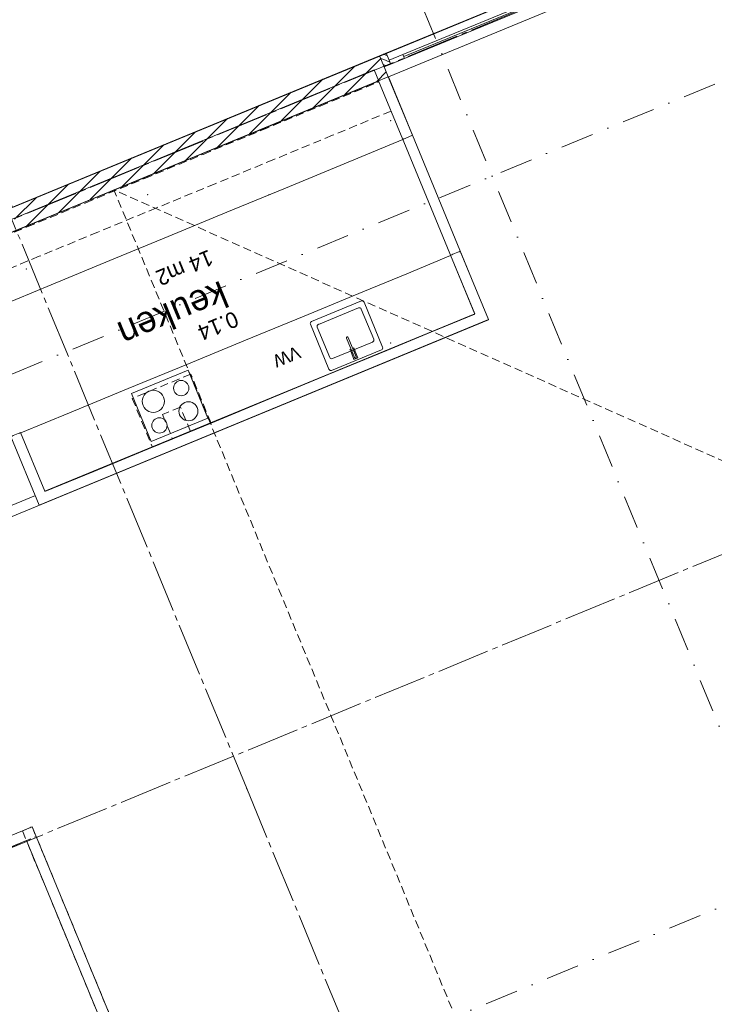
# Model space of a CAD drawing. Header units: millimetres. Extents: x -76965 to 1081933, y -21129 to 30747.
# Tile 47 of 114: x -43709 to -37138, y -3454 to 5861. Entities that reach past the tile are written whole.
import ezdxf
from ezdxf.enums import TextEntityAlignment as Align

# ---------------------------------------------------------------- set-up
doc = ezdxf.new("R2010")
doc.units = ezdxf.units.MM
doc.header["$MEASUREMENT"] = 0
for name, pattern in [('B0204', [650, 500, -50, 50, -50]), ('B0302', [625.500011, 313.000011, -156.25, 0, -156.25]), ('B0701', [117.059997, 77.999997, -39.06]), ('Wipeout_Contour', [1000, 0, -1000])]:
    doc.linetypes.add(name, pattern=pattern)
for name, color, linetype in [('007 Stramien', 7, 'Continuous'), ('022 Binnenwanden', 7, 'Continuous'), ('022 Binnenwanden Afdek-arcering', 7, 'Continuous'), ('022 Binnenwanden Deuren', 7, 'Continuous'), ('028 Hoofddraagconstructie wanden', 7, 'Continuous'), ('028 Hoofddraagconstructie wanden 2D arcering', 7, 'Continuous'), ('028 Hoofddraagconstructie wanden Deuren', 7, 'Continuous'), ('028 Hoofddraagconstructie wanden Doorsnede-arcering', 7, 'Continuous'), ('033 Vloeropeningen 2D', 7, 'Continuous'), ('102 Teksten ruimten _ Zones', 7, 'Continuous'), ('102 Teksten ruimten _ Zones Zone omranding', 7, 'Continuous'), ('102 Teksten ruimten _ Zones Zone tekst', 7, 'Continuous'), ('121 Drsn-en gevelaanduidingen', 7, 'Continuous'), ('160 Presentatie_Aankleding 2D', 7, 'Continuous'), ('New_079 Vaste inrichting', 7, 'Continuous'), ('New_079 Vaste inrichting 2D arcering', 7, 'Continuous')]:
    doc.layers.add(name, color=color, linetype=linetype)
doc.styles.add('GENERATED_STYLE_1', font='txt')
doc.dimstyles.new('GENERATED_STYLE__1', dxfattribs={"dimtxt": 300, "dimasz": 71.25, "dimexe": 0.18, "dimexo": 0, "dimgap": 0.09, "dimtad": 1, "dimdec": 0, "dimzin": 0, "dimdsep": 46, "dimtxsty": 'GENERATED_STYLE_1', "dimblk": 'ARROWHEAD_6', "dimblk1": 'ARROWHEAD_6', "dimblk2": 'ARROWHEAD_6', "dimcen": 0.09, "dimclrd": 1, "dimclre": 1, "dimclrt": 2, "dimadec": 1, "dimazin": 0, "dimtfac": 1, "dimtdec": 4, "dimtmove": 0, "dimatfit": 3, "dimfxl": 1, "dimtolj": 1, "dimtzin": 0, "dimarcsym": 0})
pattern_1 = [(45, (0, 0), (-31.8198, 31.8198), [])]

# ---------------------------------------------------------------- blocks, each defined once
blk = doc.blocks.new('*D71')
at = {"layer": '160 Presentatie_Aankleding 2D', "color": 1, "linetype": 'Continuous', "lineweight": 0}
for p, q in [((-14279.8, 1067.3), (-21876.4, -2067.6)), ((-21903.2, -2002.6), (-21849.5, -2132.6)), ((-21896.7, -2116.5), (-21856, -2018.6)), ((-21876.4, -2067.6), (-30840.1, -5766.6)), ((-30840.1, -5766.6), (-38466.3, -8913.6)), ((-30867, -5701.6), (-30813.3, -5831.5)), ((-30860.5, -5815.5), (-30819.8, -5717.6))]:
    blk.add_line(p, q, dxfattribs=at)
at = {"layer": '160 Presentatie_Aankleding 2D', "color": 2, "lineweight": 0, "insert": (-25861.2, -3776.9), "char_height": 300, "attachment_point": 7, "rotation": 202.42397, "style": 'GENERATED_STYLE_1'}
blk.add_mtext('\\A1;{\\fArial|b0|i0|c0|p38;9.697}', dxfattribs=at)
blk = doc.blocks.new('ARROWHEAD_6')
at = {"color": 0, "linetype": 'Continuous', "lineweight": 0}
for p, q in [((0, 0), (-1, 0)), ((-0.5, -0.5), (0.5, 0.5))]:
    blk.add_line(p, q, dxfattribs=at)
blk = doc.blocks.new('*D80')
at = {"layer": '160 Presentatie_Aankleding 2D', "color": 1, "linetype": 'Continuous', "lineweight": 0}
for p, q in [((-74820.5, 712.4), (-74690.5, 766)), ((-74706.5, 718.8), (-74804.5, 759.6)), ((-74776.9, 791.2), (-74755.5, 739.2)), ((-74755.5, 739.2), (-74007.8, -1072.6)), ((-74072.8, -1099.4), (-73942.8, -1045.8)), ((-73958.9, -1093), (-74056.8, -1052.2)), ((-74007.8, -1072.6), (-71387.2, -7423.1))]:
    blk.add_line(p, q, dxfattribs=at)
at = {"layer": '160 Presentatie_Aankleding 2D', "color": 2, "lineweight": 0, "insert": (-74521.9, 330.3), "char_height": 300, "attachment_point": 7, "rotation": 292.42397, "style": 'GENERATED_STYLE_1'}
blk.add_mtext('\\A1;{\\fArial|b0|i0|c0|p38;1.960}', dxfattribs=at)
blk = doc.blocks.new('*D81')
at = {"layer": '160 Presentatie_Aankleding 2D', "color": 1, "linetype": 'Continuous', "lineweight": 0}
for p, q in [((-73958.9, -1093), (-74056.8, -1052.2)), ((-74007.8, -1072.6), (-71387.2, -7423.1)), ((-71452.2, -7450), (-71322.2, -7396.3)), ((-71338.3, -7443.5), (-71436.2, -7402.8))]:
    blk.add_line(p, q, dxfattribs=at)
at = {"layer": '160 Presentatie_Aankleding 2D', "color": 2, "lineweight": 0, "insert": (-72837.7, -3750.9), "char_height": 300, "attachment_point": 7, "rotation": 292.42397, "style": 'GENERATED_STYLE_1'}
blk.add_mtext('\\A1;{\\fArial|b0|i0|c0|p38;6.870}', dxfattribs=at)
blk = doc.blocks.new('*D82')
at = {"layer": '160 Presentatie_Aankleding 2D', "color": 1, "linetype": 'Continuous', "lineweight": 0}
for p, q in [((-71452.2, -7450), (-71322.2, -7396.3)), ((-71338.3, -7443.5), (-71436.2, -7402.8)), ((-71387.2, -7423.1), (-69293, -12498)), ((-69244.1, -12518.4), (-69342, -12477.7))]:
    blk.add_line(p, q, dxfattribs=at)
at = {"layer": '160 Presentatie_Aankleding 2D', "color": 2, "lineweight": 0, "insert": (-70480.3, -9463.6), "char_height": 300, "attachment_point": 7, "rotation": 292.42397, "style": 'GENERATED_STYLE_1'}
blk.add_mtext('\\A1;{\\fArial|b0|i0|c0|p38;5.490}', dxfattribs=at)
blk = doc.blocks.new('*D83')
at = {"layer": '160 Presentatie_Aankleding 2D', "color": 1, "linetype": 'Continuous', "lineweight": 0}
for p, q in [((-69358, -12524.8), (-69228, -12471.2)), ((-69244.1, -12518.4), (-69342, -12477.7)), ((-69293, -12498), (-66596, -19033.6)), ((-66661, -19060.4), (-66531, -19006.8)), ((-66645, -19013.3), (-66547.1, -19054)), ((-66596, -19033.6), (-66574.6, -19085.6))]:
    blk.add_line(p, q, dxfattribs=at)
at = {"layer": '160 Presentatie_Aankleding 2D', "color": 2, "lineweight": 0, "insert": (-68084.7, -15268.8), "char_height": 300, "attachment_point": 7, "rotation": 292.42397, "style": 'GENERATED_STYLE_1'}
blk.add_mtext('\\A1;{\\fArial|b0|i0|c0|p38;7.070}', dxfattribs=at)
blk = doc.blocks.new('*D97')
at = {"layer": '160 Presentatie_Aankleding 2D', "color": 1, "linetype": 'Continuous', "lineweight": 0}
for p, q in [((-11352.2, 29353.1), (-40388.1, 17371.1)), ((-11379, 29418.1), (-11325.4, 29288.1)), ((-11372.6, 29304.1), (-11331.9, 29402)), ((-11300.2, 29374.5), (-11352.2, 29353.1)), ((-40408.5, 17322.1), (-40367.8, 17420.1)), ((-40388.1, 17371.1), (-74279.8, 3385.4))]:
    blk.add_line(p, q, dxfattribs=at)
at = {"layer": '160 Presentatie_Aankleding 2D', "color": 2, "lineweight": 0, "insert": (-25281.9, 23539.9), "char_height": 300, "attachment_point": 7, "rotation": 202.42397, "style": 'GENERATED_STYLE_1'}
blk.add_mtext('\\A1;{\\fArial|b0|i0|c0|p38;31.411}', dxfattribs=at)
blk = doc.blocks.new('*D98')
at = {"layer": '160 Presentatie_Aankleding 2D', "color": 1, "linetype": 'Continuous', "lineweight": 0}
for p, q in [((-11352.2, 29353.1), (-40388.1, 17371.1)), ((-40414.9, 17436.1), (-40361.3, 17306.1)), ((-40408.5, 17322.1), (-40367.8, 17420.1)), ((-40388.1, 17371.1), (-74279.8, 3385.4)), ((-74306.7, 3450.4), (-74253, 3320.4)), ((-74279.8, 3385.4), (-74331.8, 3363.9)), ((-74259.5, 3434.3), (-74300.2, 3336.4))]:
    blk.add_line(p, q, dxfattribs=at)
at = {"layer": '160 Presentatie_Aankleding 2D', "color": 2, "lineweight": 0, "insert": (-56731.7, 10561.8), "char_height": 300, "attachment_point": 7, "rotation": 202.42397, "style": 'GENERATED_STYLE_1'}
blk.add_mtext('\\A1;{\\fArial|b0|i0|c0|p38;36.664}', dxfattribs=at)
blk = doc.blocks.new('Cutting Plane_1_1', base_point=(-72305.7, -9263.1))
at = {"layer": '121 Drsn-en gevelaanduidingen', "color": 9, "linetype": 'B0302', "lineweight": 0}
blk.add_line((-72120.8, -9186.8), (-4016.7, 18917.1), dxfattribs=at)
blk = doc.blocks.new('Cutting Plane_3_1', base_point=(-44267.3, 16565.8))
at = {"layer": '121 Drsn-en gevelaanduidingen', "color": 9, "linetype": 'B0302', "lineweight": 0}
blk.add_line((-44191, 16381), (-33895.5, -8568.2), dxfattribs=at)
blk = doc.blocks.new('Cutting Plane_4_1', base_point=(-69552.7, -15934.5))
at = {"layer": '121 Drsn-en gevelaanduidingen', "color": 9, "linetype": 'B0302', "lineweight": 0}
blk.add_line((-69367.8, -15858.2), (-12464.1, 7623.7), dxfattribs=at)
blk = doc.blocks.new('keuken_0.14_27_1', base_point=(-42267, 3120.6))
at = {"layer": '102 Teksten ruimten _ Zones Zone tekst', "color": 2, "lineweight": 0, "style": 'GENERATED_STYLE_1'}
for tag, height, p in [('ROOM_AREA', 150, (-41862.7, 3550.7)), ('ROOM_NAME', 250, (-41712.9, 3164.7)), ('ROOM_NUMBER', 150, (-41623, 2969.6))]:
    blk.add_attdef(tag, text='', height=height, rotation=202.42397, dxfattribs=at).set_placement(p, align=Align.TOP_LEFT)
blk = doc.blocks.new('Simple Door Opening')
at = {"layer": '022 Binnenwanden Deuren', "color": 1, "linetype": 'Continuous', "lineweight": 0}
for p, q in [((-3482, 87.5), (-3482, 100)), ((3482, 87.5), (3482, 100)), ((-3482, 75), (-3482, 87.5)), ((-3482, 25), (-3482, 75)), ((-3482, 12.5), (-3482, 25)), ((-3482, 0), (-3482, 12.5)), ((3482, 75), (3482, 87.5)), ((3482, 25), (3482, 75)), ((3482, 12.5), (3482, 25)), ((3482, 0), (3482, 12.5))]:
    blk.add_line(p, q, dxfattribs=at)
at = {"layer": '022 Binnenwanden Deuren', "color": 1, "linetype": 'B0701', "lineweight": 0}
for p, q in [((-3482, 100), (3482, 100)), ((-3482, 0), (3482, 0))]:
    blk.add_line(p, q, dxfattribs=at)
blk = doc.blocks.new('Wall_36_1', base_point=(-41026.8, -8250.7))
at = {"layer": '022 Binnenwanden', "color": 1, "linetype": 'Continuous', "lineweight": 0, "flags": 128}
blk.add_lwpolyline([(-41026.8, -8250.7), (-40934.4, -8212.6)], dxfattribs=at)
at = {"layer": '022 Binnenwanden Deuren', "color": 1, "linetype": 'Continuous', "lineweight": 0, "zscale": 1000, "rotation": 292.4239737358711}
blk.add_blockref('Simple Door Opening', (-42355, -5032), dxfattribs=at)
blk = doc.blocks.new('Dsa bu h 17_3')
at = {"layer": '028 Hoofddraagconstructie wanden 2D arcering', "linetype": 'Continuous', "lineweight": 0, "true_color": 0x000000}
h = blk.add_hatch(dxfattribs=at)
h.set_pattern_fill('310_Naaldhout__01__0001', color=18, style=0, pattern_type=2)
h.set_pattern_definition(pattern_1)
h.paths.add_polyline_path([(-1800, 0), (-1800, -114), (-1766.5, -114), (-1766.5, 0)])
h = blk.add_hatch(dxfattribs=at)
h.set_pattern_fill('310_Naaldhout__01__0001', color=18, style=0, pattern_type=2)
h.set_pattern_definition(pattern_1)
h.paths.add_polyline_path([(-1766.5, 0), (-1766.5, -114), (-1750, -114), (-1750, 0)])
h = blk.add_hatch(dxfattribs=at)
h.set_pattern_fill('310_Naaldhout__01__0001', color=18, style=0, pattern_type=2)
h.set_pattern_definition(pattern_1)
h.paths.add_polyline_path([(-1733, 0), (-1750, 0), (-1750, -114), (-1733, -114)])
h = blk.add_hatch(dxfattribs=at)
h.set_pattern_fill('310_Naaldhout__01__0001', color=18, style=0, pattern_type=2)
h.set_pattern_definition(pattern_1)
h.paths.add_polyline_path([(1733, 0), (1733, -114), (1750, -114), (1750, 0)])
h = blk.add_hatch(dxfattribs=at)
h.set_pattern_fill('310_Naaldhout__01__0001', color=18, style=0, pattern_type=2)
h.set_pattern_definition(pattern_1)
h.paths.add_polyline_path([(1750, 0), (1750, -114), (1766.5, -114), (1766.5, 0)])
h = blk.add_hatch(dxfattribs=at)
h.set_pattern_fill('310_Naaldhout__01__0001', color=18, style=0, pattern_type=2)
h.set_pattern_definition(pattern_1)
h.paths.add_polyline_path([(1800, 0), (1766.5, 0), (1766.5, -114), (1800, -114)])
at = {"layer": '028 Hoofddraagconstructie wanden Deuren', "color": 1, "linetype": 'Continuous', "lineweight": 0}
for p, q in [((-1800, 0), (1800, 0)), ((-1800, 0), (-1800, -114)), ((-1800, -114), (-1800, 0)), ((-1733, 0), (-1733, -114)), ((-1733, 0), (-1733, -40)), ((-1593, 0), (-1733, 0)), ((-1593, -40), (-1593, 0)), ((-1593, 0), (-1593, -40)), ((-65, 0), (-1593, 0)), ((75, 0), (-65, 0)), ((-65, 0), (-65, -40)), ((-65, -40), (-65, 0)), ((75, -40), (75, 0)), ((1733, 0), (1733, -114)), ((1800, -114), (1800, 0)), ((1800, -114), (1800, 0)), ((-1733, -40), (-1593, -40)), ((-1593, -20), (-65, -20)), ((-1593, -40), (-65, -40)), ((-75, -40), (-75, -80)), ((65, -40), (-75, -40)), ((-75, -80), (65, -80)), ((-65, -40), (75, -40)), ((65, -80), (65, -40)), ((65, -40), (65, -80)), ((1593, -40), (65, -40)), ((65, -60), (1593, -60)), ((65, -80), (1593, -80)), ((1733, -40), (1593, -40)), ((1593, -40), (1593, -80)), ((1593, -80), (1593, -40)), ((1593, -80), (1733, -80)), ((1733, -80), (1733, -40)), ((-1800, -114), (1800, -114))]:
    blk.add_line(p, q, dxfattribs=at)
at = {"layer": '028 Hoofddraagconstructie wanden Deuren', "color": 9, "linetype": 'Continuous', "lineweight": 0}
for p, q in [((829, -180), (829, -60)), ((629, -180), (679, -130)), ((829, -180), (629, -180)), ((629, -180), (679, -230))]:
    blk.add_line(p, q, dxfattribs=at)
blk = doc.blocks.new('Wall_39_1', base_point=(-69890.7, -6689.8))
at = {"layer": '028 Hoofddraagconstructie wanden Doorsnede-arcering', "linetype": 'Continuous', "lineweight": 0, "true_color": 0x000000}
h = blk.add_hatch(dxfattribs=at)
h.set_pattern_fill('130_Kalkzandsteen_0001', color=18, style=0, pattern_type=2)
h.set_pattern_definition([(45, (0, 0), (-88.38835, 88.38835), [])])
h.paths.add_polyline_path([(-40303.8, 5519.5), (-43799.9, 4076.8), (-43718.3, 3879), (-40222.2, 5321.7), (-40260.3, 5414.1)])
at = {"layer": '028 Hoofddraagconstructie wanden', "color": 1, "linetype": 'Continuous', "lineweight": 0}
for p, q in [((-40303.8, 5519.5), (-40260.3, 5414.1)), ((-40260.3, 5414.1), (-40222.2, 5321.7))]:
    blk.add_line(p, q, dxfattribs=at)
at = {"layer": '028 Hoofddraagconstructie wanden', "color": 1, "linetype": 'Continuous', "lineweight": 0, "flags": 128}
for points in [[(-40303.8, 5519.5), (-43799.9, 4076.8)], [(-48941, 1723.7), (-40222.2, 5321.7)]]:
    blk.add_lwpolyline(points, dxfattribs=at)
at = {"layer": '028 Hoofddraagconstructie wanden Deuren', "color": 1, "linetype": 'Continuous', "lineweight": 0, "xscale": -1, "zscale": 1000, "rotation": 202.4239733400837}
blk.add_blockref('Dsa bu h 17_3', (-38596.4, 6100.7), dxfattribs=at)
blk = doc.blocks.new('Simple Door Opening_3')
at = {"layer": '022 Binnenwanden Deuren', "color": 1, "linetype": 'B0701', "lineweight": 0}
for p, q in [((-6329.5, 100), (6329.5, 100)), ((-6329.5, 0), (6329.5, 0))]:
    blk.add_line(p, q, dxfattribs=at)
at = {"layer": '022 Binnenwanden Deuren', "color": 1, "linetype": 'Continuous', "lineweight": 0}
for p, q in [((6329.5, 87.5), (6329.5, 100)), ((6329.5, 75), (6329.5, 87.5)), ((6329.5, 25), (6329.5, 75)), ((6329.5, 12.5), (6329.5, 25)), ((6329.5, 0), (6329.5, 12.5))]:
    blk.add_line(p, q, dxfattribs=at)
blk = doc.blocks.new('Wall_49_1', base_point=(-43683.3, -1813.3))
at = {"layer": '022 Binnenwanden Deuren', "color": 1, "linetype": 'Continuous', "lineweight": 0, "xscale": -0.9999999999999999, "zscale": 1000, "rotation": 202.4239735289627}
blk.add_blockref('Simple Door Opening_3', (-49441.7, -4189.6), dxfattribs=at)
blk = doc.blocks.new('Wall_63_1', base_point=(-43471.8, 1399.5))
at = {"color": 254, "linetype": 'Wipeout_Contour', "lineweight": 0, "ltscale": 165879.772798}
blk.add_wipeout([(-43526.1, 1268.9), (-39273.9, 3023.6), (-39290.2, 3030.4), (-43519.3, 1285.3)], dxfattribs=at).dxf.layer = '022 Binnenwanden Afdek-arcering'
at = {"color": 254, "linetype": 'Wipeout_Contour', "lineweight": 0, "ltscale": 165900.762413}
blk.add_wipeout([(-43519.3, 1285.3), (-39290.2, 3030.4), (-39306.5, 3037.2), (-43512.5, 1301.6)], dxfattribs=at).dxf.layer = '022 Binnenwanden Afdek-arcering'
at = {"color": 254, "linetype": 'Wipeout_Contour', "lineweight": 0, "ltscale": 166026.995782}
blk.add_wipeout([(-39404.5, 3077.9), (-43471.8, 1399.5), (-43478.5, 1383.2), (-39388.1, 3071.2)], dxfattribs=at).dxf.layer = '022 Binnenwanden Afdek-arcering'
at = {"color": 254, "linetype": 'Wipeout_Contour', "lineweight": 0, "ltscale": 166005.92167}
blk.add_wipeout([(-39388.1, 3071.2), (-43478.5, 1383.2), (-43485.3, 1366.9), (-39371.8, 3064.4)], dxfattribs=at).dxf.layer = '022 Binnenwanden Afdek-arcering'
at = {"color": 254, "linetype": 'Wipeout_Contour', "lineweight": 0, "ltscale": 165953.318732}
blk.add_wipeout([(-43512.5, 1301.6), (-39306.5, 3037.2), (-39371.8, 3064.4), (-43485.3, 1366.9)], dxfattribs=at).dxf.layer = '022 Binnenwanden Afdek-arcering'
at = {"layer": '022 Binnenwanden', "color": 1, "linetype": 'Continuous', "lineweight": 0, "flags": 128}
for points in [[(-39404.5, 3077.9), (-43471.8, 1399.5)], [(-43526.1, 1268.9), (-39273.9, 3023.6)]]:
    blk.add_lwpolyline(points, dxfattribs=at)
blk = doc.blocks.new('Wall_64_1', base_point=(-43471.8, 1399.5))
at = {"color": 254, "linetype": 'Wipeout_Contour', "lineweight": 0, "ltscale": 174741.402971}
blk.add_wipeout([(-43793.1, 1916), (-43526.1, 1268.9), (-43519.3, 1285.3), (-43781.5, 1920.8)], dxfattribs=at).dxf.layer = '022 Binnenwanden Afdek-arcering'
at = {"color": 254, "linetype": 'Wipeout_Contour', "lineweight": 0, "ltscale": 174706.130231}
blk.add_wipeout([(-43781.5, 1920.8), (-43519.3, 1285.3), (-43512.5, 1301.6), (-43770, 1925.6)], dxfattribs=at).dxf.layer = '022 Binnenwanden Afdek-arcering'
at = {"color": 254, "linetype": 'Wipeout_Contour', "lineweight": 0, "ltscale": 174494.78412}
blk.add_wipeout([(-43471.8, 1399.5), (-43700.6, 1954.2), (-43712.2, 1949.4), (-43478.5, 1383.2)], dxfattribs=at).dxf.layer = '022 Binnenwanden Afdek-arcering'
at = {"color": 254, "linetype": 'Wipeout_Contour', "lineweight": 0, "ltscale": 174529.973873}
blk.add_wipeout([(-43478.5, 1383.2), (-43712.2, 1949.4), (-43723.7, 1944.6), (-43485.3, 1366.9)], dxfattribs=at).dxf.layer = '022 Binnenwanden Afdek-arcering'
at = {"color": 254, "linetype": 'Wipeout_Contour', "lineweight": 0, "ltscale": 174618.085234}
blk.add_wipeout([(-43770, 1925.6), (-43512.5, 1301.6), (-43485.3, 1366.9), (-43723.7, 1944.6)], dxfattribs=at).dxf.layer = '022 Binnenwanden Afdek-arcering'
at = {"layer": '022 Binnenwanden', "color": 1, "linetype": 'Continuous', "lineweight": 0, "flags": 128}
for points in [[(-43793.1, 1916), (-43781.5, 1920.8)], [(-43793.1, 1916), (-43526.1, 1268.9)], [(-43781.5, 1920.8), (-43770, 1925.6)], [(-43770, 1925.6), (-43723.7, 1944.6)], [(-43723.7, 1944.6), (-43712.2, 1949.4)], [(-43712.2, 1949.4), (-43700.6, 1954.2)], [(-43471.8, 1399.5), (-43700.6, 1954.2)]]:
    blk.add_lwpolyline(points, dxfattribs=at)
blk = doc.blocks.new('Wall_65_1', base_point=(-39404.5, 3077.9))
at = {"color": 254, "linetype": 'Wipeout_Contour', "lineweight": 0, "ltscale": 158229.859995}
blk.add_wipeout([(-39273.9, 3023.6), (-39540.9, 3670.7), (-39552.4, 3665.9), (-39290.2, 3030.4)], dxfattribs=at).dxf.layer = '022 Binnenwanden Afdek-arcering'
at = {"color": 254, "linetype": 'Wipeout_Contour', "lineweight": 0, "ltscale": 158285.583833}
blk.add_wipeout([(-39290.2, 3030.4), (-39552.4, 3665.9), (-39564, 3661.2), (-39306.5, 3037.2)], dxfattribs=at).dxf.layer = '022 Binnenwanden Afdek-arcering'
at = {"color": 254, "linetype": 'Wipeout_Contour', "lineweight": 0, "ltscale": 158619.99458}
blk.add_wipeout([(-39633.3, 3632.6), (-39404.5, 3077.9), (-39388.1, 3071.2), (-39621.8, 3637.3)], dxfattribs=at).dxf.layer = '022 Binnenwanden Afdek-arcering'
at = {"color": 254, "linetype": 'Wipeout_Contour', "lineweight": 0, "ltscale": 158564.251413}
blk.add_wipeout([(-39621.8, 3637.3), (-39388.1, 3071.2), (-39371.8, 3064.4), (-39610.2, 3642.1)], dxfattribs=at).dxf.layer = '022 Binnenwanden Afdek-arcering'
at = {"color": 254, "linetype": 'Wipeout_Contour', "lineweight": 0, "ltscale": 158424.870219}
blk.add_wipeout([(-39306.5, 3037.2), (-39564, 3661.2), (-39610.2, 3642.1), (-39371.8, 3064.4)], dxfattribs=at).dxf.layer = '022 Binnenwanden Afdek-arcering'
at = {"layer": '022 Binnenwanden', "color": 1, "linetype": 'Continuous', "lineweight": 0, "flags": 128}
for points in [[(-39621.8, 3637.3), (-39633.3, 3632.6)], [(-39610.2, 3642.1), (-39621.8, 3637.3)], [(-39564, 3661.2), (-39610.2, 3642.1)], [(-39552.4, 3665.9), (-39564, 3661.2)], [(-39540.9, 3670.7), (-39552.4, 3665.9)], [(-39273.9, 3023.6), (-39540.9, 3670.7)], [(-39633.3, 3632.6), (-39404.5, 3077.9)]]:
    blk.add_lwpolyline(points, dxfattribs=at)
blk = doc.blocks.new('Wall_66_1', base_point=(-40085.7, 4728.9))
at = {"color": 254, "linetype": 'Wipeout_Contour', "lineweight": 0, "ltscale": 161719.946916}
blk.add_wipeout([(-39993.3, 4767), (-40222.2, 5321.7), (-40233.7, 5316.9), (-40004.9, 4762.3)], dxfattribs=at).dxf.layer = '022 Binnenwanden Afdek-arcering'
at = {"color": 254, "linetype": 'Wipeout_Contour', "lineweight": 0, "ltscale": 161763.428369}
blk.add_wipeout([(-40004.9, 4762.3), (-40233.7, 5316.9), (-40245.3, 5312.1), (-40016.4, 4757.5)], dxfattribs=at).dxf.layer = '022 Binnenwanden Afdek-arcering'
at = {"color": 254, "linetype": 'Wipeout_Contour', "lineweight": 0, "ltscale": 162024.396061}
blk.add_wipeout([(-40314.6, 5283.5), (-40085.7, 4728.9), (-40074.2, 4733.7), (-40303.1, 5288.3)], dxfattribs=at).dxf.layer = '022 Binnenwanden Afdek-arcering'
at = {"color": 254, "linetype": 'Wipeout_Contour', "lineweight": 0, "ltscale": 161980.89206}
blk.add_wipeout([(-40303.1, 5288.3), (-40074.2, 4733.7), (-40062.6, 4738.4), (-40291.5, 5293.1)], dxfattribs=at).dxf.layer = '022 Binnenwanden Afdek-arcering'
at = {"color": 254, "linetype": 'Wipeout_Contour', "lineweight": 0, "ltscale": 161872.155871}
blk.add_wipeout([(-40016.4, 4757.5), (-40245.3, 5312.1), (-40291.5, 5293.1), (-40062.6, 4738.4)], dxfattribs=at).dxf.layer = '022 Binnenwanden Afdek-arcering'
at = {"layer": '022 Binnenwanden', "color": 1, "linetype": 'Continuous', "lineweight": 0, "flags": 128}
for points in [[(-40245.3, 5312.1), (-40291.5, 5293.1)], [(-40233.7, 5316.9), (-40245.3, 5312.1)], [(-40222.2, 5321.7), (-40233.7, 5316.9)], [(-39993.3, 4767), (-40222.2, 5321.7)], [(-40303.1, 5288.3), (-40314.6, 5283.5)], [(-40314.6, 5283.5), (-40085.7, 4728.9)], [(-40291.5, 5293.1), (-40303.1, 5288.3)], [(-40016.4, 4757.5), (-40062.6, 4738.4)], [(-40004.9, 4762.3), (-40016.4, 4757.5)], [(-39993.3, 4767), (-40004.9, 4762.3)], [(-40074.2, 4733.7), (-40085.7, 4728.9)], [(-40062.6, 4738.4), (-40074.2, 4733.7)]]:
    blk.add_lwpolyline(points, dxfattribs=at)
blk = doc.blocks.new('Kast basis 1D 17[10]_1', base_point=(-42857.7, 3581.6))
at = {"layer": 'New_079 Vaste inrichting', "color": 1, "linetype": 'Continuous', "lineweight": 0}
for p, q in [((-43086.6, 4136.2), (-43641.2, 3907.3)), ((-42857.7, 3581.6), (-43412.3, 3352.7))]:
    blk.add_line(p, q, dxfattribs=at)
blk = doc.blocks.new('*X1363')
at = {"layer": 'New_079 Vaste inrichting 2D arcering', "color": 9, "linetype": 'Continuous', "lineweight": 0}
blk.add_point((-43646.8, 3503.5), dxfattribs=at)
blk.add_point((-43646.8, 3503.5), dxfattribs=at)
blk = doc.blocks.new('Kast basis 1D 17[11]_1', base_point=(-43412.3, 3352.7))
at = {"layer": 'New_079 Vaste inrichting', "color": 1, "linetype": 'Continuous', "lineweight": 0}
for p, q in [((-43641.2, 3907.3), (-44195.8, 3678.4)), ((-43412.3, 3352.7), (-43966.9, 3123.8))]:
    blk.add_line(p, q, dxfattribs=at)
at = {"layer": 'New_079 Vaste inrichting', "color": 250, "linetype": 'Continuous', "lineweight": 0, "true_color": 0x1f1f1f}
blk.add_blockref('*X1363', (0, 0), dxfattribs=at)
blk = doc.blocks.new('Afzuigkap 17[14]_1', base_point=(-42089.8, 2507.2))
at = {"layer": 'New_079 Vaste inrichting', "color": 1, "linetype": 'B0701', "lineweight": 0}
for p, q in [((-42089.8, 2507.2), (-42644.4, 2278.4)), ((-41899.1, 2045), (-42089.8, 2507.2)), ((-42644.4, 2278.4), (-42453.7, 1816.2)), ((-42188.6, 2196), (-42358, 2126.1)), ((-42093.2, 1964.9), (-42188.6, 2196)), ((-42358, 2126.1), (-42262.7, 1895)), ((-42453.7, 1816.2), (-41899.1, 2045)), ((-42262.7, 1895), (-42093.2, 1964.9))]:
    blk.add_line(p, q, dxfattribs=at)
blk = doc.blocks.new('Kast basis fornuis 17[15]_1', base_point=(-42682.6, 2370.8))
at = {"layer": 'New_079 Vaste inrichting', "color": 1, "linetype": 'Continuous', "lineweight": 0}
for p, q in [((-42682.6, 2370.8), (-42128, 2599.7)), ((-42652.4, 2323.8), (-42116.2, 2545)), ((-42116.2, 2545), (-41929.3, 2092.1)), ((-42465.5, 1870.8), (-42652.4, 2323.8)), ((-41929.3, 2092.1), (-42465.5, 1870.8)), ((-42453.7, 1816.2), (-41899.1, 2045))]:
    blk.add_line(p, q, dxfattribs=at)
for centre, radius in [((-42181, 2375.2), 72.5), ((-42445.1, 2250.3), 105), ((-42112.7, 2156.3), 90), ((-42386.9, 2022.5), 72.5)]:
    blk.add_circle(centre, radius, dxfattribs=at)
blk = doc.blocks.new('Kast wand 1D 17[16]_1', base_point=(-40750.5, 4767))
at = {"layer": 'New_079 Vaste inrichting', "color": 1, "linetype": 'B0701', "lineweight": 0}
for p, q in [((-41419.6, 4815.4), (-40865, 5044.3)), ((-40750.5, 4767), (-41305.2, 4538.1))]:
    blk.add_line(p, q, dxfattribs=at)
blk = doc.blocks.new('Kast basis vaatwasser 17[17]_1', base_point=(-41573.3, 2828.6))
at = {"layer": 'New_079 Vaste inrichting', "color": 1, "linetype": 'Continuous', "lineweight": 0}
for p, q in [((-41573.3, 2828.6), (-41018.7, 3057.4)), ((-41344.4, 2273.9), (-40789.8, 2502.8))]:
    blk.add_line(p, q, dxfattribs=at)
at = {"layer": 'New_079 Vaste inrichting', "color": 2, "lineweight": 0, "style": 'GENERATED_STYLE_1'}
blk.add_attdef('txt', text='', height=120, rotation=202.42397, dxfattribs=at).set_placement((-41181.6, 2672.5), align=Align.MIDDLE_CENTER)
blk = doc.blocks.new('Kast basis 1D 17[18]_1', base_point=(-41018.7, 3057.4))
at = {"layer": 'New_079 Vaste inrichting', "color": 1, "linetype": 'Continuous', "lineweight": 0}
for p, q in [((-41018.7, 3057.4), (-40464.1, 3286.3)), ((-40948.5, 3005.3), (-40477, 3199.8)), ((-40450.9, 3188.9), (-40275.5, 2763.7)), ((-40883.2, 2978.1), (-40504.2, 3134.5)), ((-40478.1, 3123.7), (-40359.8, 2837.1)), ((-40783.9, 2553.9), (-40959.3, 2979.1)), ((-40775.8, 2665.4), (-40894.1, 2952)), ((-40370.7, 2811), (-40749.7, 2654.6)), ((-40541.8, 2664.6), (-40617.3, 2847.6)), ((-40600.6, 2854.4), (-40525.2, 2671.5)), ((-40789.8, 2502.8), (-40235.2, 2731.7)), ((-40286.3, 2737.6), (-40757.8, 2543.1)), ((-40584.9, 2741), (-40575, 2745.1)), ((-40571.5, 2708.6), (-40584.9, 2741)), ((-40575, 2745.1), (-40561.6, 2712.7)), ((-40561.6, 2712.7), (-40571.5, 2708.6)), ((-40571.4, 2707.6), (-40561.3, 2711.8)), ((-40546.6, 2647.5), (-40571.4, 2707.6)), ((-40561.3, 2711.8), (-40541.8, 2664.6)), ((-40558.3, 2751.9), (-40548.5, 2756)), ((-40545, 2719.6), (-40558.3, 2751.9)), ((-40548.5, 2756), (-40535.1, 2723.7)), ((-40535.1, 2723.7), (-40545, 2719.6)), ((-40544.6, 2718.7), (-40534.5, 2722.8)), ((-40525.2, 2671.5), (-40544.6, 2718.7)), ((-40534.5, 2722.8), (-40509.7, 2662.7)), ((-40509.7, 2662.7), (-40546.6, 2647.5))]:
    blk.add_line(p, q, dxfattribs=at)
for centre, radius, start, end in [((-40469.4, 3181.3), 20, 22.42397, 112.42397), ((-40496.6, 3116), 20, 22.42397, 112.42397), ((-40940.9, 2986.8), 20, 112.42397, 202.42397), ((-40875.6, 2959.6), 20, 112.42397, 202.42397), ((-40609, 2851), 9, 22.27673, 202.27673), ((-40378.3, 2829.5), 20, 292.42397, 22.42397), ((-40293.9, 2756.1), 20, 292.42397, 22.42397), ((-40757.3, 2673.1), 20, 202.42397, 292.42397), ((-40533.5, 2668.1), 9, 202.42397, 22.42397), ((-40533.5, 2668.1), 9, 202.42397, 22.42397), ((-40765.4, 2561.6), 20, 202.42397, 292.42397)]:
    blk.add_arc(centre, radius, start, end, dxfattribs=at)
for p in [(-40948.5, 3005.3), (-40883.2, 2978.1)]:
    blk.add_point(p, dxfattribs=at)
blk = doc.blocks.new('Kast wand 1D 17[19]_1', base_point=(-40195.9, 4995.9))
at = {"layer": 'New_079 Vaste inrichting', "color": 1, "linetype": 'B0701', "lineweight": 0}
for p, q in [((-40865, 5044.3), (-40310.3, 5273.2)), ((-40195.9, 4995.9), (-40750.5, 4767))]:
    blk.add_line(p, q, dxfattribs=at)
blk = doc.blocks.new('Kast basis 1D 17[20]_1', base_point=(-42128, 2599.7))
at = {"layer": 'New_079 Vaste inrichting', "color": 1, "linetype": 'Continuous', "lineweight": 0}
for p, q in [((-42128, 2599.7), (-41573.3, 2828.6)), ((-41899.1, 2045), (-41344.4, 2273.9))]:
    blk.add_line(p, q, dxfattribs=at)
blk = doc.blocks.new('*X1377')
at = {"layer": 'New_079 Vaste inrichting 2D arcering', "color": 9, "linetype": 'Continuous', "lineweight": 0}
blk.add_point((-40201, 2802.8), dxfattribs=at)
blk.add_point((-40201, 2802.8), dxfattribs=at)
blk = doc.blocks.new('Kast basis 1D 17[21]_1', base_point=(-40464.1, 3286.3))
at = {"layer": 'New_079 Vaste inrichting', "color": 1, "linetype": 'Continuous', "lineweight": 0}
for p, q in [((-40464.1, 3286.3), (-40048.1, 3458)), ((-40235.2, 2731.7), (-39819.2, 2903.3))]:
    blk.add_line(p, q, dxfattribs=at)
at = {"layer": 'New_079 Vaste inrichting', "color": 250, "linetype": 'Continuous', "lineweight": 0, "true_color": 0x1f1f1f}
blk.add_blockref('*X1377', (0, 0), dxfattribs=at)
blk = doc.blocks.new('Kast basis 1D 17[22]_1', base_point=(-43237.2, 2141.9))
at = {"layer": 'New_079 Vaste inrichting', "color": 1, "linetype": 'Continuous', "lineweight": 0}
for p, q in [((-43237.2, 2141.9), (-42682.6, 2370.8)), ((-43008.3, 1587.3), (-42453.7, 1816.2))]:
    blk.add_line(p, q, dxfattribs=at)
blk = doc.blocks.new('Kast basis 1D 17[23]_1', base_point=(-43699.4, 1951.2))
at = {"layer": 'New_079 Vaste inrichting', "color": 1, "linetype": 'Continuous', "lineweight": 0}
for p, q in [((-43699.4, 1951.2), (-43237.2, 2141.9)), ((-43470.5, 1396.6), (-43008.3, 1587.3))]:
    blk.add_line(p, q, dxfattribs=at)
blk = doc.blocks.new('*X1383')
at = {"layer": 'New_079 Vaste inrichting 2D arcering', "color": 9, "linetype": 'Continuous', "lineweight": 0}
blk.add_point((-42498.2, 4204.2), dxfattribs=at)
blk.add_point((-42498.2, 4204.2), dxfattribs=at)
blk = doc.blocks.new('Kast basis 1D 17[24]_1', base_point=(-42303, 3810.4))
at = {"layer": 'New_079 Vaste inrichting', "color": 1, "linetype": 'Continuous', "lineweight": 0}
for p, q in [((-42531.9, 4365.1), (-43086.6, 4136.2)), ((-42303, 3810.4), (-42857.7, 3581.6))]:
    blk.add_line(p, q, dxfattribs=at)
at = {"layer": 'New_079 Vaste inrichting', "color": 250, "linetype": 'Continuous', "lineweight": 0, "true_color": 0x1f1f1f}
blk.add_blockref('*X1383', (0, 0), dxfattribs=at)
blk = doc.blocks.new('Kast basis 1D 17[25]_1', base_point=(-41748.4, 4039.3))
at = {"layer": 'New_079 Vaste inrichting', "color": 1, "linetype": 'Continuous', "lineweight": 0}
for p, q in [((-41977.3, 4593.9), (-42531.9, 4365.1)), ((-41748.4, 4039.3), (-42303, 3810.4))]:
    blk.add_line(p, q, dxfattribs=at)
blk = doc.blocks.new('*X1387')
at = {"layer": 'New_079 Vaste inrichting 2D arcering', "color": 9, "linetype": 'Continuous', "lineweight": 0}
blk.add_point((-41349.6, 4204.2), dxfattribs=at)
blk.add_point((-41349.6, 4204.2), dxfattribs=at)
blk = doc.blocks.new('Kast basis 1D 17[26]_1', base_point=(-41193.8, 4268.2))
at = {"layer": 'New_079 Vaste inrichting', "color": 1, "linetype": 'Continuous', "lineweight": 0}
for p, q in [((-41422.7, 4822.8), (-41977.3, 4593.9)), ((-41193.8, 4268.2), (-41748.4, 4039.3))]:
    blk.add_line(p, q, dxfattribs=at)
at = {"layer": 'New_079 Vaste inrichting', "color": 250, "linetype": 'Continuous', "lineweight": 0, "true_color": 0x1f1f1f}
blk.add_blockref('*X1387', (0, 0), dxfattribs=at)
blk = doc.blocks.new('Kast basis 1D 17[27]_1', base_point=(-40639.2, 4497.1))
at = {"layer": 'New_079 Vaste inrichting', "color": 1, "linetype": 'Continuous', "lineweight": 0}
for p, q in [((-40868, 5051.7), (-41422.7, 4822.8)), ((-40639.2, 4497.1), (-41193.8, 4268.2))]:
    blk.add_line(p, q, dxfattribs=at)
blk = doc.blocks.new('*X1391')
at = {"layer": 'New_079 Vaste inrichting 2D arcering', "color": 9, "linetype": 'Continuous', "lineweight": 0}
blk.add_point((-40201, 4904.9), dxfattribs=at)
blk.add_point((-40201, 4904.9), dxfattribs=at)
blk = doc.blocks.new('Kast basis 1D 17[28]_1', base_point=(-40084.5, 4725.9))
at = {"layer": 'New_079 Vaste inrichting', "color": 1, "linetype": 'Continuous', "lineweight": 0}
for p, q in [((-40313.4, 5280.6), (-40868, 5051.7)), ((-40084.5, 4725.9), (-40639.2, 4497.1))]:
    blk.add_line(p, q, dxfattribs=at)
at = {"layer": 'New_079 Vaste inrichting', "color": 250, "linetype": 'Continuous', "lineweight": 0, "true_color": 0x1f1f1f}
blk.add_blockref('*X1391', (0, 0), dxfattribs=at)
blk = doc.blocks.new('Kast basis 1D 17[29]_1', base_point=(-40048.1, 3458))
at = {"layer": 'New_079 Vaste inrichting', "color": 1, "linetype": 'Continuous', "lineweight": 0}
for p, q in [((-40048.1, 3458), (-39632.1, 3629.6)), ((-39819.2, 2903.3), (-39403.2, 3075))]:
    blk.add_line(p, q, dxfattribs=at)
blk = doc.blocks.new('Kast wand 1D 17[30]_1', base_point=(-41859.8, 4309.2))
at = {"layer": 'New_079 Vaste inrichting', "color": 1, "linetype": 'B0701', "lineweight": 0}
for p, q in [((-42528.9, 4357.7), (-41974.2, 4586.6)), ((-41859.8, 4309.2), (-42414.4, 4080.4))]:
    blk.add_line(p, q, dxfattribs=at)
blk = doc.blocks.new('Kast wand 1D 17[31]_1', base_point=(-41305.2, 4538.1))
at = {"layer": 'New_079 Vaste inrichting', "color": 1, "linetype": 'B0701', "lineweight": 0}
for p, q in [((-41974.2, 4586.6), (-41419.6, 4815.4)), ((-41305.2, 4538.1), (-41859.8, 4309.2))]:
    blk.add_line(p, q, dxfattribs=at)
blk = doc.blocks.new('Kast wand 1D 17[32]_1', base_point=(-42969.1, 3851.5))
at = {"layer": 'New_079 Vaste inrichting', "color": 1, "linetype": 'B0701', "lineweight": 0}
for p, q in [((-43638.1, 3899.9), (-43083.5, 4128.8)), ((-42969.1, 3851.5), (-43523.7, 3622.6))]:
    blk.add_line(p, q, dxfattribs=at)
blk = doc.blocks.new('Kast wand 1D 17[33]_1', base_point=(-42414.4, 4080.4))
at = {"layer": 'New_079 Vaste inrichting', "color": 1, "linetype": 'B0701', "lineweight": 0}
for p, q in [((-43083.5, 4128.8), (-42528.9, 4357.7)), ((-42414.4, 4080.4), (-42969.1, 3851.5))]:
    blk.add_line(p, q, dxfattribs=at)
blk = doc.blocks.new('Kast wand 1D 17[34]_1', base_point=(-43523.7, 3622.6))
at = {"layer": 'New_079 Vaste inrichting', "color": 1, "linetype": 'B0701', "lineweight": 0}
for p, q in [((-44192.8, 3671.1), (-43638.1, 3899.9)), ((-43523.7, 3622.6), (-44078.3, 3393.7))]:
    blk.add_line(p, q, dxfattribs=at)
blk = doc.blocks.new('Standard grid marker_2')
at = {"layer": '007 Stramien', "color": 6, "linetype": 'B0204', "lineweight": 0}
for p, q in [((9000, 0), (17821, 0)), ((17821, 0), (26821, 0))]:
    blk.add_line(p, q, dxfattribs=at)
blk.add_point((17821, 0), dxfattribs=at)
blk.add_point((17821, 0), dxfattribs=at)
at = {"layer": '007 Stramien', "color": 6, "lineweight": 0, "style": 'GENERATED_STYLE_1'}
for tag, p in [('AC_MarkerText_1_0', (-250, 8.6)), ('AC_MarkerText_1_1', (27071, 8.6))]:
    blk.add_attdef(tag, text='', height=175, rotation=270, dxfattribs=at).set_placement(p, align=Align.MIDDLE_CENTER)
blk = doc.blocks.new('Standard grid marker_3')
at = {"layer": '007 Stramien', "color": 6, "linetype": 'B0204', "lineweight": 0}
blk.add_line((9000, 0), (64151.8, 0), dxfattribs=at)
at = {"layer": '007 Stramien', "color": 6, "lineweight": 0, "style": 'GENERATED_STYLE_1'}
for tag, p in [('AC_MarkerText_1_0', (-250, 10)), ('AC_MarkerText_1_1', (73401.8, 10))]:
    blk.add_attdef(tag, text='', height=175, dxfattribs=at).set_placement(p, align=Align.MIDDLE_CENTER)

msp = doc.modelspace()

# ---------------------------------------------------------------- linework, layer by layer
at = {"layer": '102 Teksten ruimten _ Zones Zone omranding', "color": 9, "linetype": 'Continuous', "lineweight": 0, "true_color": 0xcec5b0, "flags": 128}
for points in [[(-43775.6, 4083.4), (-36185.4, 7215.5), (-38684.7, 13272.3), (-46274.9, 10140.1)], [(-44487.4, 976.9), (-39403.2, 3075), (-40356.9, 5385.9), (-45441.1, 3287.9)], [(-52636.2, -13041.4), (-41026.8, -8250.7), (-43645.1, -1905.7), (-55254.5, -6696.4), (-54772.3, -7865)]]:
    msp.add_lwpolyline(points, close=True, dxfattribs=at)
at = {"layer": '102 Teksten ruimten _ Zones Zone omranding', "color": 33, "linetype": 'Continuous', "lineweight": 0, "true_color": 0xb3a584, "flags": 128}
msp.add_lwpolyline([(-31578.4, -4351.7), (-32322.2, -2549.2), (-33394.8, -2991.8), (-35263.9, 1537.7), (-28157, 4470.5), (-30067.9, 9101), (-31192.4, 8640.4), (-31335.2, 8989), (-40221, 5318.7), (-39272.7, 3020.7), (-46113.1, 197.9), (-46948, 2221.2), (-48011.1, 1782.5), (-48124.5, 2057.3), (-63681.9, -4362.7), (-61670.9, -9236.1), (-43590.8, -1775.1), (-40934.4, -8212.6)], close=True, dxfattribs=at)

# ---------------------------------------------------------------- block references
at = {"layer": '022 Binnenwanden', "color": 1, "lineweight": 0}
for name, p in [('Wall_49_1', (-43683.3, -1813.3)), ('Wall_36_1', (-41026.8, -8250.7))]:
    msp.add_blockref(name, p, dxfattribs=at)
at = {"layer": '028 Hoofddraagconstructie wanden', "color": 1, "lineweight": 0}
msp.add_blockref('Wall_39_1', (-69890.7, -6689.8), dxfattribs=at)
at = {"layer": '102 Teksten ruimten _ Zones', "color": 2, "linetype": 'Continuous', "lineweight": 0}
msp.add_blockref('keuken_0.14_27_1', (-42267, 3120.6), dxfattribs=at).add_auto_attribs({'ROOM_NAME': 'keuken', 'ROOM_NUMBER': '0.14', 'ROOM_AREA': '14 m2'})
at = {"layer": '121 Drsn-en gevelaanduidingen', "color": 9, "lineweight": 0}
for name, p in [('Cutting Plane_1_1', (-72305.7, -9263.1)), ('Cutting Plane_3_1', (-44267.3, 16565.8)), ('Cutting Plane_4_1', (-69552.7, -15934.5))]:
    msp.add_blockref(name, p, dxfattribs=at)
at = {"layer": 'New_079 Vaste inrichting', "color": 250, "linetype": 'Continuous', "lineweight": 0, "true_color": 0x1f1f1f}
for name, p in [('Kast basis 1D 17[27]_1', (-40639.2, 4497.1)), ('Kast wand 1D 17[16]_1', (-40750.5, 4767)), ('Kast basis 1D 17[26]_1', (-41193.8, 4268.2)), ('Kast wand 1D 17[31]_1', (-41305.2, 4538.1)), ('Kast basis 1D 17[25]_1', (-41748.4, 4039.3)), ('Kast wand 1D 17[30]_1', (-41859.8, 4309.2)), ('Kast basis 1D 17[24]_1', (-42303, 3810.4)), ('Kast wand 1D 17[33]_1', (-42414.4, 4080.4)), ('Kast basis 1D 17[10]_1', (-42857.7, 3581.6)), ('Kast wand 1D 17[32]_1', (-42969.1, 3851.5)), ('Kast wand 1D 17[34]_1', (-43523.7, 3622.6))]:
    msp.add_blockref(name, p, dxfattribs=at)

# ---------------------------------------------------------------- dimensions: what is measured, and where the dimension line sits
at = {"layer": '160 Presentatie_Aankleding 2D', "color": 1, "linetype": 'Continuous', "lineweight": 0}
for base, p1, p2, angle, picture, middle, turn in [((-40388.1, 17371.1), (-11697.5, 30189.8), (-40733.4, 18207.8), 202.42397, '*D97', (-25790.1, 23168), 202.42397), ((-74279.8, 3385.4), (-40733.4, 18207.8), (-74625.1, 4222.1), 202.42397, '*D98', (-57253.9, 10184.1), 202.42397), ((-74007.8, -1072.6), (-8786.4, 27962), (-8038.7, 26150.2), 292.42397, '*D80', (-74187.5, -86.6), 292.42397), ((-71387.2, -7423.1), (-8038.7, 26150.2), (-5418.1, 19799.7), 292.42397, '*D81', (-72503.4, -4167.8), 292.42397), ((-69293, -12498), (-5418.1, 19799.7), (-3323.9, 14724.8), 292.42397, '*D82', (-70146, -9880.5), 292.42397), ((-66596, -19033.6), (-3323.9, 14724.8), (-626.9, 8189.2), 292.42397, '*D83', (-67750.4, -15685.7), 292.42397), ((-30840.1, -5766.6), (-21538.5, -2886.2), (-30502.3, -6585.2), 202.42397, '*D71', (-26278.1, -4111.2), 202.42397)]:
    dim = msp.add_linear_dim(base=base, p1=p1, p2=p2, angle=angle, dimstyle='GENERATED_STYLE__1', dxfattribs=at)
    dim.commit()
    dim.dimension.update_dxf_attribs({"geometry": picture, "text_midpoint": middle, "dimtype": 160, "text_rotation": turn})

# ---------------------------------------------------------------- next in the draw order: block references
at = {"layer": '022 Binnenwanden', "color": 1, "lineweight": 0}
for name, p in [('Wall_66_1', (-40085.7, 4728.9)), ('Wall_63_1', (-43471.8, 1399.5))]:
    msp.add_blockref(name, p, dxfattribs=at)

# ---------------------------------------------------------------- next in the draw order: block references
for name, p in [('Wall_65_1', (-39404.5, 3077.9)), ('Wall_64_1', (-43471.8, 1399.5))]:
    msp.add_blockref(name, p, dxfattribs=at)
at = {"layer": 'New_079 Vaste inrichting', "color": 250, "linetype": 'Continuous', "lineweight": 0, "true_color": 0x1f1f1f}
for name, p in [('Kast basis 1D 17[28]_1', (-40084.5, 4725.9)), ('Kast wand 1D 17[19]_1', (-40195.9, 4995.9)), ('Kast basis 1D 17[11]_1', (-43412.3, 3352.7)), ('Kast basis 1D 17[21]_1', (-40464.1, 3286.3)), ('Kast basis 1D 17[18]_1', (-41018.7, 3057.4)), ('Kast basis 1D 17[20]_1', (-42128, 2599.7)), ('Kast basis fornuis 17[15]_1', (-42682.6, 2370.8)), ('Afzuigkap 17[14]_1', (-42089.8, 2507.2)), ('Kast basis 1D 17[22]_1', (-43237.2, 2141.9))]:
    msp.add_blockref(name, p, dxfattribs=at)
msp.add_blockref('Kast basis vaatwasser 17[17]_1', (-41573.3, 2828.6), dxfattribs=at).add_auto_attribs({'txt': 'VW'})

# ---------------------------------------------------------------- next in the draw order: linework, layer by layer
at = {"layer": '033 Vloeropeningen 2D', "color": 1, "linetype": 'B0701', "lineweight": 0, "flags": 128}
msp.add_lwpolyline([(-38148.3, -7062.9), (-42817, 4250.9), (-27381.9, -2620), (-32049.4, 8690.8)], close=True, dxfattribs=at)

# ---------------------------------------------------------------- next in the draw order: block references
at = {"layer": '007 Stramien', "color": 1, "linetype": 'Continuous', "lineweight": 0, "zscale": 1000}
for name, p, rotation in [('Standard grid marker_3', (-5418.1, 19799.7), 202.423973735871), ('Standard grid marker_2', (-48359.6, 15060.8), 292.4239737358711), ('Standard grid marker_3', (-3323.9, 14724.8), 202.423973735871)]:
    msp.add_blockref(name, p, dxfattribs=dict(at, rotation=rotation))
at = {"layer": 'New_079 Vaste inrichting', "color": 250, "linetype": 'Continuous', "lineweight": 0, "true_color": 0x1f1f1f}
for name, p in [('Kast basis 1D 17[29]_1', (-40048.1, 3458)), ('Kast basis 1D 17[23]_1', (-43699.4, 1951.2))]:
    msp.add_blockref(name, p, dxfattribs=at)

doc.saveas('drawing.dxf')
